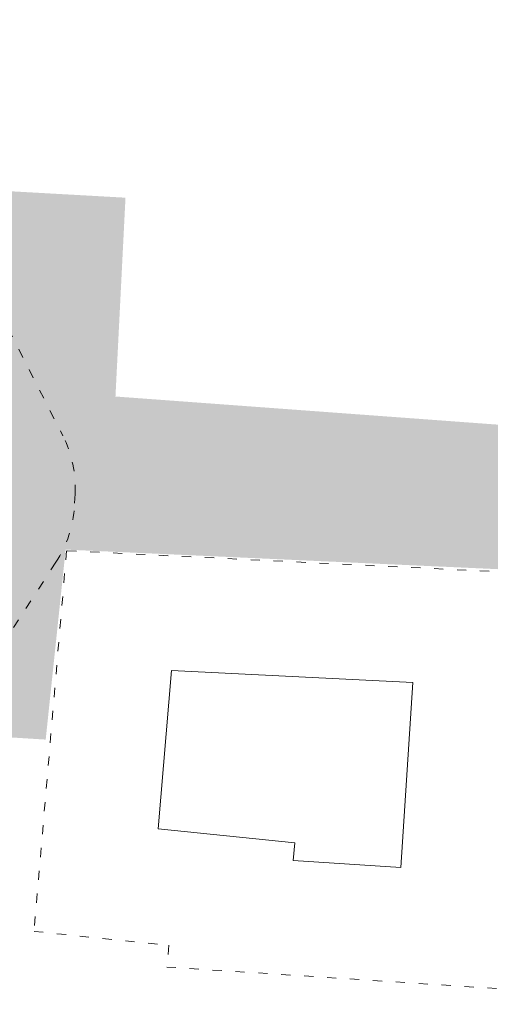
# Model space of a CAD drawing. Header units: inches. Extents: x -433 to 341, y -109 to 237.
# Tile 197 of 256: x -21 to -15, y 14 to 26. Entities that reach past the tile are written whole.
import ezdxf

# ---------------------------------------------------------------- set-up
doc = ezdxf.new("R2010")
doc.units = ezdxf.units.IN
doc.header["$MEASUREMENT"] = 0
doc.linetypes.add('ACAD_ISO03W100', pattern=[30, 12, -18])
for name, color, linetype, lineweight in [('1_mata', 7, 'Continuous', 5), ('1_projektowane', 7, 'Continuous', 5), ('1_trawa', 82, 'Continuous', 5), ('strefa', 7, 'ACAD_ISO03W100', 5)]:
    doc.layers.add(name, color=color, linetype=linetype, lineweight=lineweight)
picture_1 = doc.add_image_def('image1.jpg', size_in_pixel=(9921, 7015))

# ---------------------------------------------------------------- blocks, each defined once
blk = doc.blocks.new('ddjkdkdk')
at = {"layer": 'strefa', "color": 0, "ltscale": 0.01}
blk.add_lwpolyline([(106.017, 43.28), (106.801, 44.642, -0.268355), (108.101, 45.394), (109.76, 45.394, -0.267671), (111.058, 44.645), (111.845, 43.286, -0.131916), (112.046, 42.535), (112.046, 42.379, -0.131686), (111.845, 41.629), (111.06, 40.269, -0.267914), (109.761, 39.519), (108.101, 39.519, -0.26806), (106.802, 40.27), (106.017, 41.63, -0.131547), (105.817, 42.379), (105.817, 42.532, -0.131267)], format="xyb", close=True, dxfattribs=at)

msp = doc.modelspace()

# ---------------------------------------------------------------- hatches: boundary and pattern name
at = {"layer": '1_trawa'}
h = msp.add_hatch(dxfattribs=at)
h.set_pattern_fill('GRASS', color=256, scale=0.5)
h.paths.add_polyline_path([(-17.636, 46.002), (-19.619, 34.359), (-19.561, 34.359), (-19.906, 32.751), (-16.17, 32.118), (-16.567, 33.472), (-13.689, 34.318), (-13.507, 36.947), (-14.98, 37.23), (-14.033, 42.14), (-11.088, 41.572), (-12.034, 36.663), (-13.507, 36.947), (-13.689, 34.318), (-13.616, 34.068), (-13.172, 32.558), (-10.92, 33.104), (-7.746, 33.219), (-7.954, 34.8), (-6.461, 34.922), (-4.663, 43.629), (-12.465, 45.189)])
h.paths.add_polyline_path([(-19.906, 32.751), (-20.768, 28.225), (-14.047, 27.019), (-7.529, 28.835), (-7.375, 28.869), (-7.514, 30.156), (-7.687, 33.227), (-10.92, 33.104), (-13.172, 32.558), (-11.998, 28.561), (-14.876, 27.715), (-16.17, 32.118)])
h.paths.add_polyline_path([(-7.907, 12.407), (-6.886, 20.607), (-19.771, 21.556), (-19.64, 24.156), (-26.378, 24.533), (-26.69, 18.94), (-26.142, 18.909), (-26.092, 18.907), (-26.173, 17.411), (-20.683, 17.069), (-20.422, 19.554), (-14.248, 19.274), (-14.619, 13.333)])
h.paths.add_polyline_path([(-26.597, 20.618), (-39.141, 21.188), (-39.622, 12.297), (-29.494, 11.583), (-29.035, 19.106), (-32.401, 19.304), (-32.564, 16.309), (-34.561, 16.417), (-34.642, 14.92), (-38.636, 15.137), (-38.252, 19.65), (-26.688, 18.941)])

# ---------------------------------------------------------------- linework, layer by layer
at = {"layer": '1_projektowane', "color": 5}
msp.add_lwpolyline([(-19.039, 17.971), (-19.215, 15.902), (-17.426, 15.718), (-17.45, 15.49), (-16.042, 15.398), (-15.884, 17.817), (-19.039, 17.971)], dxfattribs=at)
at = {"layer": 'strefa', "color": 5, "ltscale": 0.01}
msp.add_lwpolyline([(-20.41, 19.539), (-20.835, 14.561), (-19.072, 14.38), (-19.101, 14.095), (-14.643, 13.804), (-14.288, 19.241)], close=True, dxfattribs=at)

# ---------------------------------------------------------------- block references
at = {"layer": '1_projektowane', "rotation": 356.9066330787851}
msp.add_blockref('ddjkdkdk', (-134.477, -16.145), dxfattribs=at)

# ---------------------------------------------------------------- pictures from other files: only their frames are drawn
at = {"layer": '1_mata'}
image = msp.add_image(picture_1, insert=(46.712, -108.654), size_in_units=(210.521, 148.857), rotation=90, dxfattribs=dict(at, fade=30))
image.dxf.flags = 7

doc.saveas('drawing.dxf')
